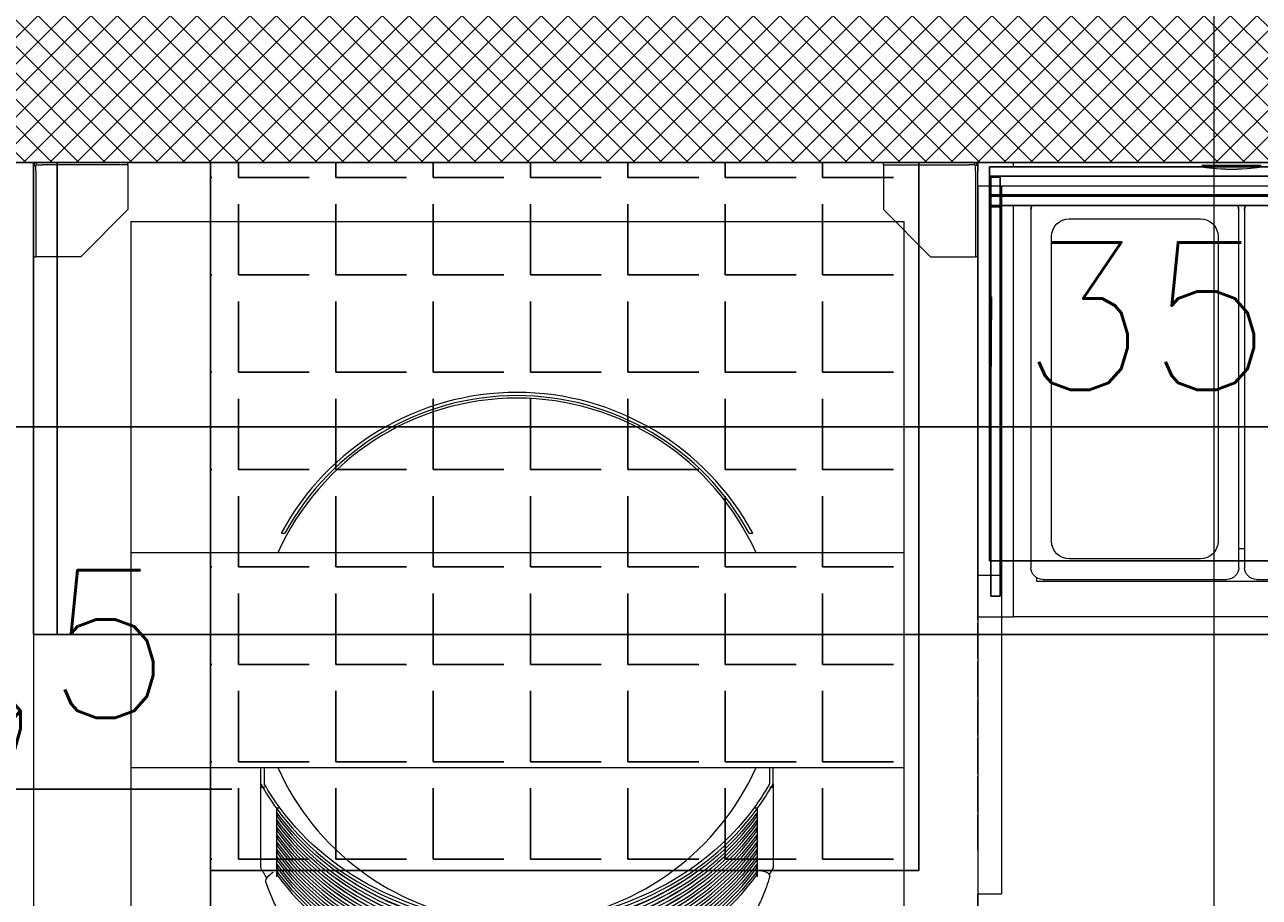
# Model space of a CAD drawing. Header units: millimetres. Extents: x -380244 to 257841, y -4400 to 11650.
# Tile 104 of 140: x 7992 to 9038, y 4607 to 5347. Entities that reach past the tile are written whole.
import ezdxf

# ---------------------------------------------------------------- set-up
doc = ezdxf.new("R2010")
doc.units = ezdxf.units.MM
for name, color, linetype in [('Equip2D', 250, 'Continuous'), ('Equip3D', 7, 'Continuous'), ('EquipAnnot', 5, 'Continuous'), ('Обмер', 6, 'Continuous'), ('Привязки Вент', 102, 'Continuous'), ('Привязки Электр2', 1, 'Continuous'), ('Элемент Модели - Оси', 2, 'Continuous')]:
    doc.layers.add(name, color=color, linetype=linetype)
doc.styles.add('GOST прямой', font='isocpeur.ttf', dxfattribs={"height": 2.5})
doc.styles.add('Размеры', font='txt.shx', dxfattribs={"height": 2.5})
doc.dimstyles.new('Main', dxfattribs={"dimscale": 0, "dimtxt": 2.5, "dimasz": 1, "dimexe": 1.25, "dimexo": 0.625, "dimtad": 1, "dimdec": 1, "dimrnd": 0.5, "dimtxsty": 'Размеры', "dimblk": 'OBLIQUE', "dimcen": 2.5, "dimadec": 0, "dimazin": 0, "dimtfac": 1, "dimtdec": 1, "dimtmove": 1, "dimatfit": 2, "dimfxl": 1, "dimarcsym": 0})

# ---------------------------------------------------------------- blocks, each defined once
blk = doc.blocks.new('НСО-15_7П')
at = {"layer": 'Equip2D', "linetype": 'Continuous', "lineweight": 0}
for p, q in [((0, -700), (0, 0)), ((0, 0), (1500, 0))]:
    blk.add_line(p, q, dxfattribs=at)
at = {"layer": 'EquipAnnot', "style": 'GOST прямой', "flags": 1}
for tag, p in [('НАИМЕНОВАНИЕ', (0, 0)), ('ОПИСАНИЕ', (0, -4.8)), ('РАЗМЕРЫ', (0, -9.5))]:
    blk.add_attdef(tag, p, '', height=2.5, dxfattribs=at)
at = {"layer": 'EquipAnnot', "style": 'GOST прямой'}
blk.add_attdef('НОМЕР', (686.5, -778.6), '', height=2.5, dxfattribs=at)
blk = doc.blocks.new('A$Cccd9d43c')
at = {"color": 0, "linetype": 'Continuous', "lineweight": 0}
for p, q in [((0, 0), (655.1, 0)), ((0, 0), (0, -280.9)), ((655.1, -280.9), (655.1, 0)), ((127.4, -264.1), (130.4, -264.1)), ((523.6, -264.1), (526.7, -264.1)), ((655.1, -280.9), (0, -280.9)), ((0, -280.9), (0, -462.7)), ((655.1, -462.7), (655.1, -280.9)), ((0, -462.7), (0, -659.1)), ((0, -462.7), (655.1, -462.7)), ((110, -476.5), (110, -462.7)), ((113, -476.5), (113, -462.7)), ((541.1, -476.5), (541.1, -462.7)), ((544.1, -476.5), (544.1, -462.7)), ((655.1, -659.1), (655.1, -462.7)), ((110, -495.1), (110, -476.5)), ((544.1, -476.5), (544.1, -495.1)), ((110, -547.7), (110, -495.1)), ((126.5, -497.3), (123.2, -497.3)), ((123.2, -497.3), (123.2, -555.3)), ((123.2, -497.3), (123.2, -500.4)), ((126.5, -497.3), (123.2, -497.3)), ((530.8, -497.3), (527.6, -497.3)), ((530.8, -497.3), (527.6, -497.3)), ((530.8, -555.3), (530.8, -497.3)), ((530.8, -500.4), (530.8, -497.3)), ((544.1, -495.1), (544.1, -547.7)), ((123.2, -503.5), (123.2, -506.6)), ((125.5, -503.5), (123.2, -503.5)), ((123.2, -509.7), (123.2, -512.8)), ((125.5, -509.7), (123.2, -509.7)), ((530.8, -503.5), (528.6, -503.5)), ((530.8, -509.7), (528.6, -509.7)), ((530.8, -506.6), (530.8, -503.5)), ((530.8, -512.8), (530.8, -509.7)), ((123.2, -515.9), (123.2, -519)), ((125.5, -515.9), (123.2, -515.9)), ((123.2, -522.1), (123.2, -525.2)), ((125.5, -522.1), (123.2, -522.1)), ((530.8, -515.9), (528.6, -515.9)), ((530.8, -522.1), (528.6, -522.1)), ((530.8, -519), (530.8, -515.9)), ((530.8, -525.2), (530.8, -522.1)), ((123.2, -528.3), (123.2, -531.4)), ((125.5, -528.3), (123.2, -528.3)), ((530.8, -528.3), (528.6, -528.3)), ((530.8, -531.4), (530.8, -528.3)), ((123.2, -534.5), (123.2, -537.6)), ((125.5, -534.5), (123.2, -534.5)), ((123.2, -540.6), (123.2, -543.7)), ((125.5, -540.6), (123.2, -540.6)), ((530.8, -534.5), (528.6, -534.5)), ((530.8, -540.6), (528.6, -540.6)), ((530.8, -537.6), (530.8, -534.5)), ((530.8, -543.7), (530.8, -540.6)), ((123.2, -546.8), (123.2, -549.9)), ((125.5, -546.8), (123.2, -546.8)), ((123.2, -553), (123.2, -555.3)), ((125.5, -553), (123.2, -553)), ((530.8, -546.8), (528.6, -546.8)), ((530.8, -553), (528.6, -553)), ((530.8, -549.9), (530.8, -546.8)), ((530.8, -555.3), (530.8, -553))]:
    blk.add_line(p, q, dxfattribs=at)
for radius, start, end in [(226.9, 28.3432, 151.6568), (222.1, 24.1575, 155.8425), (224.2, 28.7151, 151.2849), (222.1, 204.1575, 262.6551), (222.1, 277.3449, 335.8425)]:
    blk.add_arc((327, -371.8), radius, start, end, dxfattribs=at)
for centre, major_axis, ratio, start_param, end_param in [((327, -380.9), (242.3, 0), 0.887794, -2.681039, -2.569893), ((327, -380.9), (242.3, 0), 0.887794, -0.5717, -0.460554), ((327, -380.9), (242.3, 0), 0.887794, -2.569893, -0.5717), ((327, -387.1), (242.3, 0), 0.887794, -2.569893, -0.5717), ((327, -393.3), (242.3, 0), 0.887794, -2.569893, -0.5717), ((327, -399.5), (242.3, 0), 0.887794, -2.569893, -0.5717), ((327, -405.7), (242.3, 0), 0.887794, -2.569893, -0.5717), ((327, -411.9), (242.3, 0), 0.887794, -2.569893, -0.5717), ((327, -418.1), (242.3, 0), 0.887794, -2.569893, -0.5717), ((327, -424.2), (242.3, 0), 0.887794, -2.569893, -0.5717), ((327, -430.4), (242.3, 0), 0.887794, -2.569893, -0.5717), ((327, -436.6), (242.3, 0), 0.887794, -2.569893, -0.5717), ((531.9, -554.6), (9.42, 0), 0.460242, 0, 1.303639), ((531.9, -554.6), (9.42, 0), 0.460242, -0.141417, 0)]:
    blk.add_ellipse(centre, major_axis=major_axis, ratio=ratio, start_param=start_param, end_param=end_param, dxfattribs=at)
at = {"color": 0, "linetype": 'Continuous', "lineweight": 0, "extrusion": (2.13804e-16, -2.18122e-18, -1)}
blk.add_ellipse((327, -380.9), major_axis=(-239.6, 0), ratio=0.887794, start_param=-0.578946, end_param=-0.466136, dxfattribs=at)
at = {"color": 0, "linetype": 'Continuous', "lineweight": 0, "extrusion": (2.38714e-16, 1.42669e-17, -1)}
blk.add_ellipse((327, -380.9), major_axis=(-239.6, 0), ratio=0.887794, start_param=-2.675456, end_param=-2.562647, dxfattribs=at)
at = {"color": 0, "linetype": 'Continuous', "lineweight": 0, "extrusion": (2.11409e-16, 3.88251e-18, -1)}
for centre in [(327, -384), (327, -390.2), (327, -396.4), (327, -402.6), (327, -408.8), (327, -415), (327, -421.2), (327, -427.3), (327, -433.5)]:
    blk.add_ellipse(centre, major_axis=(-242.3, 0), ratio=0.887794, start_param=-2.569893, end_param=-0.5717, dxfattribs=at)
at = {"color": 0, "linetype": 'Continuous', "lineweight": 0, "extrusion": (2.13804e-16, 2.18122e-18, -1)}
blk.add_ellipse((327, -380.9), major_axis=(-239.6, 0), ratio=0.887794, start_param=-2.562647, end_param=-0.578946, dxfattribs=at)
at = {"color": 0, "linetype": 'Continuous', "lineweight": 0, "extrusion": (2.36375e-16, -3.39187e-18, -1)}
blk.add_ellipse((327, -452.1), major_axis=(-242.3, 0), ratio=0.887794, start_param=-0.506407, end_param=-0.460554, dxfattribs=at)
at = {"color": 0, "linetype": 'Continuous', "lineweight": 0, "extrusion": (2.22365e-16, -3.88267e-30, -1)}
blk.add_ellipse((122.2, -554.6), major_axis=(-7.7, -5.43), ratio=0.390134, start_param=0.268392, end_param=1.61172, dxfattribs=at)
at = {"color": 0, "linetype": 'Continuous', "lineweight": 0, "extrusion": (2.12611e-16, 2.54993e-17, -1)}
for centre in [(327, -387.1), (327, -393.3), (327, -399.5), (327, -405.7)]:
    blk.add_ellipse(centre, major_axis=(-239.6, 0), ratio=0.887794, start_param=-2.264876, end_param=-0.876717, dxfattribs=at)
at = {"color": 0, "linetype": 'Continuous', "lineweight": 0, "extrusion": (2.35988e-16, 1.55925e-17, -1)}
blk.add_ellipse((327, -452.1), major_axis=(-242.3, 0), ratio=0.887794, start_param=-2.681039, end_param=-2.65198, dxfattribs=at)
at = {"color": 0, "linetype": 'Continuous', "lineweight": 0, "extrusion": (1.85053e-16, 6.24699e-17, -1)}
blk.add_ellipse((122.2, -554.6), major_axis=(-7.7, -5.43), ratio=0.390134, start_param=0.115262, end_param=0.268392, dxfattribs=at)
at = {"color": 0, "linetype": 'Continuous', "lineweight": 0}
blk.add_open_spline([(541.2, -555.2), (540.3, -558.1), (539.4, -560.9), (537, -567.5), (535.4, -571.3), (532.2, -578.7), (530.4, -582.3), (526.7, -589.5), (524.7, -593.1), (520.5, -600.1), (518.2, -603.5), (513.6, -610.2), (511.1, -613.6), (506, -620), (503.3, -623.2), (497.7, -629.4), (494.8, -632.4), (488.9, -638.3), (485.8, -641.2), (479.4, -646.8), (476.2, -649.5), (469.4, -654.7), (466, -657.2), (458.9, -662), (455.3, -664.4), (448, -668.8), (444.2, -670.9), (436.5, -675), (432.6, -676.9), (424.7, -680.6), (420.7, -682.3), (412.6, -685.5), (408.4, -687), (400.1, -689.7), (395.9, -691), (387.3, -693.3), (383, -694.3), (374.4, -696.2), (370, -697), (361.3, -698.4), (356.8, -698.9), (348, -699.9), (343.6, -700.2), (334.7, -700.6), (330.2, -700.7), (321.3, -700.7), (316.9, -700.5), (308, -700), (303.5, -699.6), (294.7, -698.6), (290.3, -698), (281.6, -696.5), (277.2, -695.7), (268.6, -693.7), (264.3, -692.7), (255.8, -690.3), (251.6, -689), (243.3, -686.1), (239.2, -684.6), (231.1, -681.3), (227.1, -679.5), (219.2, -675.8), (215.3, -673.9), (207.7, -669.7), (204, -667.6), (196.7, -663), (193.1, -660.7), (186.1, -655.7), (182.7, -653.2), (176, -647.9), (172.8, -645.2), (166.5, -639.5), (163.4, -636.6), (157.5, -630.7), (154.7, -627.6), (149.2, -621.3), (146.6, -618.1), (141.5, -611.6), (139.1, -608.2), (134.5, -601.4), (132.3, -598), (128.2, -590.9), (126.2, -587.4), (122.6, -580.1), (120.9, -576.4), (117.7, -569), (116.3, -565.2), (114.7, -560.8), (114.5, -560.2), (114.3, -559.6)], degree=3, knots=[0, 0, 0, 0, 10.00258, 10.00258, 23.278441, 23.278441, 36.557951, 36.557951, 49.844094, 49.844094, 63.137174, 63.137174, 76.437274, 76.437274, 89.744272, 89.744272, 103.057882, 103.057882, 116.377684, 116.377684, 129.703167, 129.703167, 143.03376, 143.03376, 156.368868, 156.368868, 169.707896, 169.707896, 183.050271, 183.050271, 196.395455, 196.395455, 209.742961, 209.742961, 223.092347, 223.092347, 236.44323, 236.44323, 249.795271, 249.795271, 263.148178, 263.148178, 276.501697, 276.501697, 289.855602, 289.855602, 303.209685, 303.209685, 316.563749, 316.563749, 329.917597, 329.917597, 343.271018, 343.271018, 356.623782, 356.623782, 369.975627, 369.975627, 383.326252, 383.326252, 396.675312, 396.675312, 410.022411, 410.022411, 423.367098, 423.367098, 436.708875, 436.708875, 450.047196, 450.047196, 463.381482, 463.381482, 476.711134, 476.711134, 490.035558, 490.035558, 503.354191, 503.354191, 516.666536, 516.666536, 529.972195, 529.972195, 543.270909, 543.270909, 556.562597, 556.562597, 569.847382, 569.847382, 572.006327, 572.006327, 572.006327, 572.006327], dxfattribs=at)
blk = doc.blocks.new('APRESS45')
at = {"layer": 'Equip3D', "extrusion": (0, 1, 0)}
for p, q in [((110, -479.5, 1594.4), (113, -479.5, 1594.4)), ((544.1, -479.5, 1594.4), (541.1, -479.5, 1594.4))]:
    blk.add_line(p, q, dxfattribs=at)
at = {"layer": 'Equip2D'}
blk.add_blockref('A$Cccd9d43c', (0, 0), dxfattribs=at)
at = {"layer": 'EquipAnnot', "style": 'GOST прямой', "flags": 1}
for tag, p in [('НАИМЕНОВАНИЕ', (0, 0)), ('ОПИСАНИЕ', (0, -4.8)), ('РАЗМЕРЫ', (0, -9.5)), ('МОЩНОСТЬ', (0, -14.2)), ('НАПРЯЖЕНИЕ', (0, -19)), ('ВЕС', (0, -23.8))]:
    blk.add_attdef(tag, p, '', height=2.5, dxfattribs=at)
at = {"layer": 'EquipAnnot', "style": 'GOST прямой'}
blk.add_attdef('НОМЕР', (344.5, -883.1), '', height=2.5, dxfattribs=at)
blk = doc.blocks.new('A$C437f1ad6')
at = {"color": 0, "linetype": 'Continuous', "lineweight": 0}
for p, q in [((1970, 0), (0, 0)), ((0, -20), (0, 0)), ((0, -20), (0, -350)), ((20, -20), (0, -20)), ((1970, -20), (0, -20)), ((20, -20), (20, -350)), ((20, -350), (0, -350)), ((0, -350), (0, -620)), ((20, -350), (20, -620)), ((20, -620), (0, -620)), ((0, -700), (0, -620))]:
    blk.add_line(p, q, dxfattribs=at)
blk = doc.blocks.new('ec_145597')
at = {"layer": 'Equip3D'}
for p, q in [((0, -32.9, 139.4), (0, -62.9, 139.4)), ((0, -32.9, 132.9), (0, -62.9, 132.9)), ((0, -32.9, 126.4), (0, -62.9, 126.4)), ((0, -32.9, 119.9), (0, -62.9, 119.9)), ((0, -32.9, 113.4), (0, -62.9, 113.4)), ((0, -34.9, 173.9), (0, -34.9, 143.9)), ((0, -34.9, 108.9), (0, -34.9, 78.9)), ((0, -41.4, 173.9), (0, -41.4, 143.9)), ((0, -41.4, 108.9), (0, -41.4, 78.9)), ((0, -48, 173.9), (0, -48, 143.9)), ((0, -48, 108.9), (0, -48, 78.9)), ((0, -54.4, 173.9), (0, -54.4, 143.9)), ((0, -54.4, 108.9), (0, -54.4, 78.9)), ((0, -60.9, 173.9), (0, -60.9, 143.9)), ((0, -60.9, 108.9), (0, -60.9, 78.9)), ((0, -65.4, 171.9), (0, -95.4, 171.9)), ((0, -65.4, 165.4), (0, -95.4, 165.4)), ((0, -65.4, 158.9), (0, -95.4, 158.9)), ((0, -65.4, 152.4), (0, -95.4, 152.4)), ((0, -65.4, 145.9), (0, -95.4, 145.9)), ((0, -65.4, 106.9), (0, -95.4, 106.9)), ((0, -65.4, 100.4), (0, -95.4, 100.4)), ((0, -65.4, 93.9), (0, -95.4, 93.9)), ((0, -65.4, 87.4), (0, -95.4, 87.4)), ((0, -65.4, 80.9), (0, -95.4, 80.9)), ((0, -67.4, 141.4), (0, -67.4, 111.4)), ((0, -73.9, 141.4), (0, -73.9, 111.4)), ((0, -80.5, 141.4), (0, -80.5, 111.4)), ((0, -86.9, 141.4), (0, -86.9, 111.4)), ((0, -93.4, 141.4), (0, -93.4, 111.4)), ((0, -97.9, 139.4), (0, -127.9, 139.4)), ((0, -97.9, 132.9), (0, -127.9, 132.9)), ((0, -97.9, 126.4), (0, -127.9, 126.4)), ((0, -97.9, 119.9), (0, -127.9, 119.9)), ((0, -97.9, 113.4), (0, -127.9, 113.4)), ((0, -99.9, 173.9), (0, -99.9, 143.9)), ((0, -99.9, 108.9), (0, -99.9, 78.9)), ((0, -106.4, 173.9), (0, -106.4, 143.9)), ((0, -106.4, 108.9), (0, -106.4, 78.9)), ((0, -113, 173.9), (0, -113, 143.9)), ((0, -113, 108.9), (0, -113, 78.9)), ((0, -119.4, 173.9), (0, -119.4, 143.9)), ((0, -119.4, 108.9), (0, -119.4, 78.9)), ((0, -125.9, 173.9), (0, -125.9, 143.9)), ((0, -125.9, 108.9), (0, -125.9, 78.9)), ((0, -130.4, 171.9), (0, -160.4, 171.9)), ((0, -130.4, 165.4), (0, -160.4, 165.4)), ((0, -130.4, 158.9), (0, -160.4, 158.9)), ((0, -130.4, 152.4), (0, -160.4, 152.4)), ((0, -130.4, 145.9), (0, -160.4, 145.9)), ((0, -130.4, 106.9), (0, -160.4, 106.9)), ((0, -130.4, 100.4), (0, -160.4, 100.4)), ((0, -130.4, 93.9), (0, -160.4, 93.9)), ((0, -130.4, 87.4), (0, -160.4, 87.4)), ((0, -130.4, 80.9), (0, -160.4, 80.9)), ((0, -132.4, 141.4), (0, -132.4, 111.4)), ((0, -138.9, 141.4), (0, -138.9, 111.4)), ((0, -145.5, 141.4), (0, -145.5, 111.4)), ((0, -151.9, 141.4), (0, -151.9, 111.4)), ((0, -158.4, 141.4), (0, -158.4, 111.4)), ((0, -162.9, 139.4), (0, -192.9, 139.4)), ((0, -162.9, 132.9), (0, -192.9, 132.9)), ((0, -162.9, 126.4), (0, -192.9, 126.4)), ((0, -162.9, 119.9), (0, -192.9, 119.9)), ((0, -162.9, 113.4), (0, -192.9, 113.4)), ((0, -164.9, 173.9), (0, -164.9, 143.9)), ((0, -164.9, 108.9), (0, -164.9, 78.9)), ((0, -171.4, 173.9), (0, -171.4, 143.9)), ((0, -171.4, 108.9), (0, -171.4, 78.9)), ((0, -178, 173.9), (0, -178, 143.9)), ((0, -178, 108.9), (0, -178, 78.9)), ((0, -184.4, 173.9), (0, -184.4, 143.9)), ((0, -184.4, 108.9), (0, -184.4, 78.9)), ((0, -190.9, 173.9), (0, -190.9, 143.9)), ((0, -190.9, 108.9), (0, -190.9, 78.9)), ((0, -195.4, 171.9), (0, -225.4, 171.9)), ((0, -195.4, 165.4), (0, -225.4, 165.4)), ((0, -195.4, 158.9), (0, -225.4, 158.9)), ((0, -195.4, 152.4), (0, -225.4, 152.4)), ((0, -195.4, 145.9), (0, -225.4, 145.9)), ((0, -195.4, 106.9), (0, -225.4, 106.9)), ((0, -195.4, 100.4), (0, -225.4, 100.4)), ((0, -195.4, 93.9), (0, -225.4, 93.9)), ((0, -195.4, 87.4), (0, -225.4, 87.4)), ((0, -195.4, 80.9), (0, -225.4, 80.9)), ((0, -197.4, 141.4), (0, -197.4, 111.4)), ((0, -203.9, 141.4), (0, -203.9, 111.4)), ((0, -210.5, 141.4), (0, -210.5, 111.4)), ((0, -216.9, 141.4), (0, -216.9, 111.4)), ((0, -223.4, 141.4), (0, -223.4, 111.4)), ((0, -227.9, 139.4), (0, -257.9, 139.4)), ((0, -227.9, 132.9), (0, -257.9, 132.9)), ((0, -227.9, 126.4), (0, -257.9, 126.4)), ((0, -227.9, 119.9), (0, -257.9, 119.9)), ((0, -227.9, 113.4), (0, -257.9, 113.4)), ((0, -229.9, 173.9), (0, -229.9, 143.9)), ((0, -229.9, 108.9), (0, -229.9, 78.9)), ((0, -236.4, 173.9), (0, -236.4, 143.9)), ((0, -236.4, 108.9), (0, -236.4, 78.9)), ((0, -243, 173.9), (0, -243, 143.9)), ((0, -243, 108.9), (0, -243, 78.9)), ((0, -249.4, 173.9), (0, -249.4, 143.9)), ((0, -249.4, 108.9), (0, -249.4, 78.9)), ((0, -255.9, 173.9), (0, -255.9, 143.9)), ((0, -255.9, 108.9), (0, -255.9, 78.9)), ((0, -260.4, 171.9), (0, -290.4, 171.9)), ((0, -260.4, 165.4), (0, -290.4, 165.4)), ((0, -260.4, 158.9), (0, -290.4, 158.9)), ((0, -260.4, 152.4), (0, -290.4, 152.4)), ((0, -260.4, 145.9), (0, -290.4, 145.9)), ((0, -260.4, 106.9), (0, -290.4, 106.9)), ((0, -260.4, 100.4), (0, -290.4, 100.4)), ((0, -260.4, 93.9), (0, -290.4, 93.9)), ((0, -260.4, 87.4), (0, -290.4, 87.4)), ((0, -260.4, 80.9), (0, -290.4, 80.9)), ((0, -262.4, 141.4), (0, -262.4, 111.4)), ((0, -268.9, 141.4), (0, -268.9, 111.4)), ((0, -275.5, 141.4), (0, -275.5, 111.4)), ((0, -281.9, 141.4), (0, -281.9, 111.4)), ((0, -288.4, 141.4), (0, -288.4, 111.4)), ((0, -292.9, 139.4), (0, -322.9, 139.4)), ((0, -292.9, 132.9), (0, -322.9, 132.9)), ((0, -292.9, 126.4), (0, -322.9, 126.4)), ((0, -292.9, 119.9), (0, -322.9, 119.9)), ((0, -292.9, 113.4), (0, -322.9, 113.4)), ((0, -294.9, 173.9), (0, -294.9, 143.9)), ((0, -294.9, 108.9), (0, -294.9, 78.9)), ((0, -301.4, 173.9), (0, -301.4, 143.9)), ((0, -301.4, 108.9), (0, -301.4, 78.9)), ((0, -308, 173.9), (0, -308, 143.9)), ((0, -308, 108.9), (0, -308, 78.9)), ((0, -314.4, 173.9), (0, -314.4, 143.9)), ((0, -314.4, 108.9), (0, -314.4, 78.9)), ((0, -320.9, 173.9), (0, -320.9, 143.9)), ((0, -320.9, 108.9), (0, -320.9, 78.9)), ((0, -325.4, 171.9), (0, -355.4, 171.9)), ((0, -325.4, 165.4), (0, -355.4, 165.4)), ((0, -325.4, 158.9), (0, -355.4, 158.9)), ((0, -325.4, 152.4), (0, -355.4, 152.4)), ((0, -325.4, 145.9), (0, -355.4, 145.9)), ((0, -325.4, 106.9), (0, -355.4, 106.9)), ((0, -325.4, 100.4), (0, -355.4, 100.4)), ((0, -325.4, 93.9), (0, -355.4, 93.9)), ((0, -325.4, 87.4), (0, -355.4, 87.4)), ((0, -325.4, 80.9), (0, -355.4, 80.9)), ((0, -327.4, 141.4), (0, -327.4, 111.4)), ((0, -333.9, 141.4), (0, -333.9, 111.4)), ((0, -340.5, 141.4), (0, -340.5, 111.4)), ((0, -346.9, 141.4), (0, -346.9, 111.4)), ((0, -353.4, 141.4), (0, -353.4, 111.4)), ((0, -357.9, 139.4), (0, -387.9, 139.4)), ((0, -357.9, 132.9), (0, -387.9, 132.9)), ((0, -357.9, 126.4), (0, -387.9, 126.4)), ((0, -357.9, 119.9), (0, -387.9, 119.9)), ((0, -357.9, 113.4), (0, -387.9, 113.4)), ((0, -359.9, 173.9), (0, -359.9, 143.9)), ((0, -359.9, 108.9), (0, -359.9, 78.9)), ((0, -366.4, 173.9), (0, -366.4, 143.9)), ((0, -366.4, 108.9), (0, -366.4, 78.9)), ((0, -373, 173.9), (0, -373, 143.9)), ((0, -373, 108.9), (0, -373, 78.9)), ((0, -379.4, 173.9), (0, -379.4, 143.9)), ((0, -379.4, 108.9), (0, -379.4, 78.9)), ((0, -385.9, 173.9), (0, -385.9, 143.9)), ((0, -385.9, 108.9), (0, -385.9, 78.9)), ((0, -390.4, 171.9), (0, -420.4, 171.9)), ((0, -390.4, 165.4), (0, -420.4, 165.4)), ((0, -390.4, 158.9), (0, -420.4, 158.9)), ((0, -390.4, 152.4), (0, -420.4, 152.4)), ((0, -390.4, 145.9), (0, -420.4, 145.9)), ((0, -390.4, 106.9), (0, -420.4, 106.9)), ((0, -390.4, 100.4), (0, -420.4, 100.4)), ((0, -390.4, 93.9), (0, -420.4, 93.9)), ((0, -390.4, 87.4), (0, -420.4, 87.4)), ((0, -390.4, 80.9), (0, -420.4, 80.9)), ((0, -392.4, 141.4), (0, -392.4, 111.4)), ((0, -398.9, 141.4), (0, -398.9, 111.4)), ((0, -405.5, 141.4), (0, -405.5, 111.4)), ((0, -411.9, 141.4), (0, -411.9, 111.4)), ((0, -418.4, 141.4), (0, -418.4, 111.4)), ((0, -422.9, 139.4), (0, -452.9, 139.4)), ((0, -422.9, 132.9), (0, -452.9, 132.9)), ((0, -422.9, 126.4), (0, -452.9, 126.4)), ((0, -422.9, 119.9), (0, -452.9, 119.9)), ((0, -422.9, 113.4), (0, -452.9, 113.4)), ((0, -424.9, 173.9), (0, -424.9, 143.9)), ((0, -424.9, 108.9), (0, -424.9, 78.9)), ((0, -431.4, 173.9), (0, -431.4, 143.9)), ((0, -431.4, 108.9), (0, -431.4, 78.9)), ((0, -438, 173.9), (0, -438, 143.9)), ((0, -438, 108.9), (0, -438, 78.9)), ((0, -444.4, 173.9), (0, -444.4, 143.9)), ((0, -444.4, 108.9), (0, -444.4, 78.9)), ((0, -450.9, 173.9), (0, -450.9, 143.9)), ((0, -450.9, 108.9), (0, -450.9, 78.9)), ((0, -455.4, 171.9), (0, -485.4, 171.9)), ((0, -455.4, 165.4), (0, -485.4, 165.4)), ((0, -455.4, 158.9), (0, -485.4, 158.9)), ((0, -455.4, 152.4), (0, -485.4, 152.4)), ((0, -455.4, 145.9), (0, -485.4, 145.9)), ((0, -455.4, 106.9), (0, -485.4, 106.9)), ((0, -455.4, 100.4), (0, -485.4, 100.4)), ((0, -455.4, 93.9), (0, -485.4, 93.9)), ((0, -455.4, 87.4), (0, -485.4, 87.4)), ((0, -455.4, 80.9), (0, -485.4, 80.9)), ((0, -457.4, 141.4), (0, -457.4, 111.4)), ((0, -463.9, 141.4), (0, -463.9, 111.4)), ((0, -470.5, 141.4), (0, -470.5, 111.4)), ((0, -476.9, 141.4), (0, -476.9, 111.4)), ((0, -483.4, 141.4), (0, -483.4, 111.4)), ((0, -487.9, 139.4), (0, -517.9, 139.4)), ((0, -487.9, 132.9), (0, -517.9, 132.9)), ((0, -487.9, 126.4), (0, -517.9, 126.4)), ((0, -487.9, 119.9), (0, -517.9, 119.9)), ((0, -487.9, 113.4), (0, -517.9, 113.4)), ((0, -489.9, 173.9), (0, -489.9, 143.9)), ((0, -489.9, 108.9), (0, -489.9, 78.9)), ((0, -496.4, 173.9), (0, -496.4, 143.9)), ((0, -496.4, 108.9), (0, -496.4, 78.9)), ((0, -503, 173.9), (0, -503, 143.9)), ((0, -503, 108.9), (0, -503, 78.9)), ((0, -509.4, 173.9), (0, -509.4, 143.9)), ((0, -509.4, 108.9), (0, -509.4, 78.9)), ((0, -515.9, 173.9), (0, -515.9, 143.9)), ((0, -515.9, 108.9), (0, -515.9, 78.9)), ((0, -520.4, 171.9), (0, -550.4, 171.9)), ((0, -520.4, 165.4), (0, -550.4, 165.4)), ((0, -520.4, 158.9), (0, -550.4, 158.9)), ((0, -520.4, 152.4), (0, -550.4, 152.4)), ((0, -520.4, 145.9), (0, -550.4, 145.9)), ((0, -520.4, 106.9), (0, -550.4, 106.9)), ((0, -520.4, 100.4), (0, -550.4, 100.4)), ((0, -520.4, 93.9), (0, -550.4, 93.9)), ((0, -520.4, 87.4), (0, -550.4, 87.4)), ((0, -520.4, 80.9), (0, -550.4, 80.9)), ((0, -522.4, 141.4), (0, -522.4, 111.4)), ((0, -528.9, 141.4), (0, -528.9, 111.4)), ((0, -535.5, 141.4), (0, -535.5, 111.4)), ((0, -541.9, 141.4), (0, -541.9, 111.4)), ((0, -548.4, 141.4), (0, -548.4, 111.4)), ((0, -552.9, 139.4), (0, -582.9, 139.4)), ((0, -552.9, 132.9), (0, -582.9, 132.9)), ((0, -552.9, 126.4), (0, -582.9, 126.4)), ((0, -552.9, 119.9), (0, -582.9, 119.9)), ((0, -552.9, 113.4), (0, -582.9, 113.4)), ((0, -554.9, 173.9), (0, -554.9, 143.9)), ((0, -554.9, 108.9), (0, -554.9, 78.9)), ((0, -561.4, 173.9), (0, -561.4, 143.9)), ((0, -561.4, 108.9), (0, -561.4, 78.9)), ((0, -568, 173.9), (0, -568, 143.9)), ((0, -568, 108.9), (0, -568, 78.9)), ((0, -574.4, 173.9), (0, -574.4, 143.9)), ((0, -574.4, 108.9), (0, -574.4, 78.9)), ((0, -580.9, 173.9), (0, -580.9, 143.9)), ((0, -580.9, 108.9), (0, -580.9, 78.9))]:
    blk.add_line(p, q, dxfattribs=at)
at = {"layer": 'Equip2D'}
blk.add_blockref('A$C437f1ad6', (0, 0), dxfattribs=at)
at = {"layer": 'EquipAnnot', "style": 'GOST прямой', "flags": 1}
for tag, p in [('НАИМЕНОВАНИЕ', (0, 0)), ('ОПИСАНИЕ', (0, -4.8)), ('РАЗМЕРЫ', (0, -9.5)), ('МОЩНОСТЬ', (0, -14.2)), ('НАПРЯЖЕНИЕ', (0, -19))]:
    blk.add_attdef(tag, p, '', height=2.5, dxfattribs=at)
at = {"layer": 'EquipAnnot', "style": 'GOST прямой'}
blk.add_attdef('НОМЕР', (845.9, -820.3), '', height=2.5, dxfattribs=at)
blk = doc.blocks.new('A$C18249e94')
at = {"color": 0, "linetype": 'Continuous', "lineweight": 0}
for p, q in [((-993.7, -324.6), (-993.7, 60.4)), ((-993.7, 60.4), (-963.7, 60.4)), ((-803.7, 56.8), (-983.7, 56.8)), ((-983.7, 56.8), (-983.7, 31.9)), ((946.3, 60.4), (-963.7, 60.4)), ((-963.7, 60.4), (-963.7, 56.8)), ((-803.7, 57.2), (-803.7, 57.9)), ((-753.7, 57.9), (-803.7, 57.9)), ((-803.7, 57.2), (-803.7, 56.3)), ((-783.7, 54.7), (-773.7, 54.7)), ((-983.7, 31.9), (966.3, 31.9)), ((-983.7, 31.9), (-983.7, 23.9)), ((966.3, 23.9), (-983.7, 23.9)), ((-982.7, 23.9), (-982.7, 22.9)), ((-982.7, 22.9), (-982.7, -277.1)), ((-982.7, 22.9), (-974.7, 22.9)), ((-974.7, 22.9), (-974.7, 23.9)), ((-974.7, -277.1), (-974.7, 22.9)), ((-963.7, 23.9), (-963.7, -129.4)), ((-948.7, 20.5), (-948.7, 20.2)), ((-948.7, 20.2), (-948.7, -283)), ((-916.2, 12.7), (-805.2, 12.7)), ((-772.7, 20.2), (-772.7, 20.5)), ((-772.7, -283), (-772.7, 20.2)), ((-767.7, 20.5), (-767.7, 20.2)), ((-767.7, 20.2), (-767.7, -283)), ((-931.2, -260.6), (-931.2, -2.2)), ((-790.2, -2.2), (-790.2, -260.6)), ((-983.7, -122.1), (-982.7, -122.1)), ((-983.7, -122.6), (-983.7, -122.1)), ((-983.7, -144.6), (-983.7, -122.6)), ((-974.7, -122.1), (-973.7, -122.1)), ((-973.7, -122.6), (-973.7, -122.1)), ((-973.7, -122.6), (-973.7, -144.6)), ((-963.7, -129.4), (-963.7, -324.6)), ((-983.7, -144.6), (-983.7, -154.5)), ((-973.7, -154.5), (-973.7, -144.6)), ((-983.7, -172.5), (-983.7, -154.5)), ((-973.7, -154.5), (-973.7, -172.5)), ((-983.7, -172.5), (-982.7, -172.5)), ((-974.7, -172.5), (-973.7, -172.5)), ((-767.7, -267.1), (-772.7, -267.1)), ((-982.7, -277.1), (-982.7, -307.1)), ((-982.7, -277.1), (-974.7, -277.1)), ((-974.7, -307.1), (-974.7, -277.1)), ((-805.2, -275.6), (-916.2, -275.6)), ((-943.7, -294.6), (-943.7, -291.6)), ((696.3, -294.6), (-943.7, -294.6)), ((-938.7, -292.9), (-782.7, -292.9)), ((-757.7, -292.9), (-601.7, -292.9)), ((-982.7, -307.1), (-974.7, -307.1)), ((-993.7, -324.6), (-963.7, -324.6)), ((946.3, -324.6), (-963.7, -324.6))]:
    blk.add_line(p, q, dxfattribs=at)
at = {"color": 0, "linetype": 'Continuous', "lineweight": 0, "extrusion": (4.44183e-16, 4.72317e-30, -1)}
blk.add_ellipse((-783.7, 57.2), major_axis=(-20, 0), ratio=0.124648, start_param=-1.570796, end_param=0, dxfattribs=at)
at = {"color": 0, "linetype": 'Continuous', "lineweight": 0, "extrusion": (4.44183e-16, 2.50766e-30, -1)}
blk.add_ellipse((-773.7, 57.2), major_axis=(20, 0), ratio=0.124648, start_param=0, end_param=1.570796, dxfattribs=at)
at = {"color": 0, "linetype": 'Continuous', "lineweight": 0, "extrusion": (4.44183e-16, -1.31277e-30, -1)}
for centre in [(-938.7, 20.2), (-757.7, 20.2)]:
    blk.add_ellipse(centre, major_axis=(-10, 0), ratio=0.994031, start_param=0, end_param=0.387051, dxfattribs=at)
at = {"color": 0, "linetype": 'Continuous', "lineweight": 0}
for centre, major_axis, start_param, end_param in [((-938.7, 20.5), (-10, 0), -0.351742, 0), ((-782.7, 20.5), (10, 0), 0, 0.351742), ((-757.7, 20.5), (-10, 0), -0.351742, 0)]:
    blk.add_ellipse(centre, major_axis=major_axis, ratio=0.994031, start_param=start_param, end_param=end_param, dxfattribs=at)
at = {"color": 0, "linetype": 'Continuous', "lineweight": 0, "extrusion": (4.47446e-16, -9.49856e-18, -1)}
blk.add_ellipse((-782.7, 20.2), major_axis=(10, 0), ratio=0.994031, start_param=-0.387051, end_param=0, dxfattribs=at)
at = {"color": 0, "linetype": 'Continuous', "lineweight": 0, "extrusion": (4.44183e-16, 8.03937e-31, -1)}
blk.add_ellipse((-916.2, -2.2), major_axis=(-15, 0), ratio=0.994031, start_param=0, end_param=1.570796, dxfattribs=at)
at = {"color": 0, "linetype": 'Continuous', "lineweight": 0, "extrusion": (4.44183e-16, -4.27461e-32, -1)}
for centre, major_axis, start_param, end_param in [((-805.2, -2.2), (15, 0), -1.570796, 0), ((-916.2, -260.6), (-15, 0), -1.570796, 0), ((-805.2, -260.6), (15, 0), 0, 1.570796), ((-938.7, -283), (-10, 0), -1.570796, 0), ((-782.7, -283), (10, 0), 0, 1.570796), ((-757.7, -283), (-10, 0), -1.570796, 0)]:
    blk.add_ellipse(centre, major_axis=major_axis, ratio=0.994031, start_param=start_param, end_param=end_param, dxfattribs=at)
blk = doc.blocks.new('ec_190346')
at = {"layer": 'Equip3D', "color": 4}
for p, q in [((1960, -3.7, 1102.1), (10, -3.7, 1102.1)), ((10, -3.7, 1102.1), (10, -28.5, 1300.1)), ((10, -3.7, 1102.1), (10, -11.6, 1101.1)), ((10, -11.6, 1101.1), (1960, -11.6, 1101.1)), ((10, -36.5, 1299.1), (10, -11.6, 1101.1)), ((11, -12.5, 1100), (11, -37.5, 1299)), ((11, -367.5, 1063), (11, -12.5, 1100)), ((11, -12.5, 1100), (19, -12.5, 1100)), ((19, -12.5, 1100), (19, -367.5, 1063)), ((19, -37.5, 1299), (19, -12.5, 1100)), ((1960, -27.5, 1309), (10, -27.5, 1309)), ((10, -27.5, 1309), (10, -337.5, 1309)), ((10, -337.5, 1299), (10, -27.5, 1299)), ((10, -27.5, 1299), (1960, -27.5, 1299)), ((10, -27.5, 1309), (10, -27.5, 1299)), ((10, -28.5, 1300.1), (1960, -28.5, 1300.1)), ((10, -28.5, 1300.1), (10, -36.5, 1299.1)), ((1960, -36.5, 1299.1), (10, -36.5, 1299.1)), ((11, -37.5, 1299), (11, -337.5, 1299)), ((11, -37.5, 1299), (19, -37.5, 1299)), ((19, -337.5, 1299), (19, -37.5, 1299)), ((10, -337.5, 1309), (1960, -337.5, 1309)), ((1960, -337.5, 1299), (10, -337.5, 1299)), ((10, -337.5, 1309), (10, -337.5, 1299)), ((11, -337.5, 1299), (11, -367.5, 1063)), ((11, -337.5, 1299), (19, -337.5, 1299)), ((19, -367.5, 1063), (19, -337.5, 1299)), ((11, -367.5, 1063), (19, -367.5, 1063))]:
    blk.add_line(p, q, dxfattribs=at)
at = {"layer": 'Equip3D', "color": 4, "extrusion": (-1, 0, 0)}
for p, q in [((11.5, -114, 1125.7), (10.5, -272.1, 1248.3)), ((11.4, -133.8, 1191), (10.9, -212.8, 1252.3)), ((11.1, -173.3, 1121.7), (10.6, -252.3, 1182.9))]:
    blk.add_line(p, q, dxfattribs=at)
at = {"layer": 'Equip2D'}
blk.add_blockref('A$C18249e94', (993.7, -60.4), dxfattribs=at)
at = {"layer": 'EquipAnnot', "style": 'GOST прямой', "flags": 1}
for tag, p in [('НАИМЕНОВАНИЕ', (0, 0)), ('ОПИСАНИЕ', (0, -4.8)), ('РАЗМЕРЫ', (0, -9.5)), ('МОЩНОСТЬ', (0, -14.2)), ('НАПРЯЖЕНИЕ', (0, -19))]:
    blk.add_attdef(tag, p, '', height=2.5, dxfattribs=at)
at = {"layer": 'EquipAnnot', "style": 'GOST прямой'}
blk.add_attdef('НОМЕР', (896.1, -479.7), '', height=2.5, dxfattribs=at)
blk = doc.blocks.new('НПС-11_4')
at = {"layer": 'Equip2D'}
for points in [[(0, -400), (20, -400), (20, 0), (0, 0)], [(20, -400), (1080, -400), (1080, 0), (20, 0)]]:
    blk.add_lwpolyline(points, close=True, dxfattribs=at)
at = {"layer": 'EquipAnnot', "style": 'GOST прямой', "flags": 1}
for tag, p in [('НАИМЕНОВАНИЕ', (0, 0)), ('ОПИСАНИЕ', (0, -4.8)), ('РАЗМЕРЫ', (0, -9.5))]:
    blk.add_attdef(tag, p, '', height=2.5, dxfattribs=at)
at = {"layer": 'EquipAnnot', "style": 'GOST прямой'}
blk.add_attdef('НОМЕР', (560, -512.1), '', height=2.5, dxfattribs=at)
blk = doc.blocks.new('A$Cb88f2651')
at = {"color": 0, "linetype": 'Continuous', "lineweight": 0}
for p, q in [((0, 0), (0, -2.5)), ((0, 0), (2.5, 0)), ((2.5, -2), (2.5, 0)), ((7.5, 0), (2.5, 0)), ((7.5, 0), (80, 0)), ((80, -2), (80, 0)), ((80, 0), (720, 0)), ((792.5, 0), (720, 0)), ((720, -2), (720, 0)), ((792.5, 0), (797.5, 0)), ((797.5, -2), (797.5, 0)), ((797.5, 0), (800, 0)), ((800, 0), (800, -2.5)), ((0, -2.5), (2, -2.5)), ((0, -2.5), (0, -7.5)), ((0, -80), (0, -7.5)), ((2, -7.5), (2, -2.5)), ((2, -7.5), (2, -80)), ((2.5, -2), (7.5, -2)), ((80, -2), (7.5, -2)), ((80, -2), (80, -40)), ((720, -2), (720, -40)), ((720, -2), (792.5, -2)), ((797.5, -2), (792.5, -2)), ((798, -7.5), (798, -2.5)), ((800, -2.5), (798, -2.5)), ((798, -7.5), (798, -80)), ((800, -2.5), (800, -7.5)), ((800, -80), (800, -7.5)), ((40, -80), (80, -40)), ((760, -80), (720, -40)), ((0, -80), (2, -80)), ((0, -80), (0, -720)), ((40, -80), (2, -80)), ((760, -80), (798, -80)), ((800, -80), (798, -80)), ((800, -80), (800, -720))]:
    blk.add_line(p, q, dxfattribs=at)
for centre, start, end in [((3, -3), 99.5941, 170.4059), ((797, -3), 9.5941, 80.4059)]:
    blk.add_arc(centre, 3, start, end, dxfattribs=at)
blk = doc.blocks.new('ec_386511')
at = {"layer": 'Equip2D'}
blk.add_blockref('A$Cb88f2651', (0, 0), dxfattribs=at)
at = {"layer": 'EquipAnnot', "style": 'GOST прямой', "flags": 1}
for tag, p in [('НАИМЕНОВАНИЕ', (0, 0)), ('ОПИСАНИЕ', (0, -4.8)), ('РАЗМЕРЫ', (0, -9.5))]:
    blk.add_attdef(tag, p, '', height=2.5, dxfattribs=at)
at = {"layer": 'EquipAnnot', "style": 'GOST прямой'}
blk.add_attdef('НОМЕР', (409.7, -889.2), '', height=2.5, dxfattribs=at)
blk = doc.blocks.new('_Oblique')
at = {"color": 0, "linetype": 'ByBlock', "lineweight": -2}
blk.add_line((-0.5, -0.5), (0.5, 0.5), dxfattribs=at)
blk = doc.blocks.new('*D359')
at = {"layer": 'Defpoints', "color": 0, "transparency": 16777216}
for p in [(7300, 5230), (7672.5, 5230), (7300, 5026.9)]:
    blk.add_point(p, dxfattribs=at)
at = {"layer": 'Привязки Электр2', "color": 0, "lineweight": -2, "transparency": 16777216}
for p, q in [((7300, 5198.8), (7300, 4964.4)), ((7672.5, 5198.8), (7672.5, 4964.4)), ((7672.5, 5026.9), (7300, 5026.9)), ((7486.2, 5026.9), (7584.7, 4698.8)), ((7584.7, 4698.8), (8168, 4698.8))]:
    blk.add_line(p, q, dxfattribs=at)
at = {"layer": 'Привязки Электр2', "color": 0, "lineweight": -2, "transparency": 16777216, "xscale": 50, "yscale": 50, "zscale": 50, "rotation": 180}
blk.add_blockref('_Oblique', (7300, 5026.9), dxfattribs=at)
at = {"layer": 'Привязки Электр2', "color": 0, "lineweight": -2, "transparency": 16777216, "xscale": 50, "yscale": 50, "zscale": 50}
blk.add_blockref('_Oblique', (7672.5, 5026.9), dxfattribs=at)
at = {"layer": 'Привязки Электр2', "color": 0, "transparency": 16777216, "insert": (7876.4, 4802.9), "char_height": 125, "attachment_point": 5, "style": 'Размеры'}
blk.add_mtext('372,5', dxfattribs=at)
blk = doc.blocks.new('Вент решетка 600x600')
at = {"layer": 'Привязки Вент'}
h = blk.add_hatch(dxfattribs=at)
h.set_pattern_fill('ANGLE', color=256, scale=300)
h.set_pattern_definition([(0, (-34644.045, -18047.86), (0, 82.5), [60, -22.5]), (90, (-34644.045, -18047.86), (-82.5, 5e-15), [60, -22.5])])
h.paths.add_polyline_path([(0, 0), (600, 0), (600, 600), (0, 600)])
blk.add_lwpolyline([(0, 600), (600, 600), (600, 0), (0, 0)], close=True, dxfattribs=at)
blk = doc.blocks.new('*D411')
at = {"layer": 'Defpoints', "color": 0, "transparency": 16777216}
for p in [(7300, 5230), (8150, 5230), (8150, 4168.7)]:
    blk.add_point(p, dxfattribs=at)
at = {"layer": 'Привязки Вент', "color": 0, "lineweight": -2, "transparency": 16777216}
for p, q in [((7300, 5198.8), (7300, 4106.2)), ((8150, 5198.8), (8150, 4106.2)), ((7300, 4168.7), (8150, 4168.7))]:
    blk.add_line(p, q, dxfattribs=at)
at = {"layer": 'Привязки Вент', "color": 0, "lineweight": -2, "transparency": 16777216, "xscale": 50, "yscale": 50, "zscale": 50, "rotation": 180}
blk.add_blockref('_Oblique', (7300, 4168.7), dxfattribs=at)
at = {"layer": 'Привязки Вент', "color": 0, "lineweight": -2, "transparency": 16777216, "xscale": 50, "yscale": 50, "zscale": 50}
blk.add_blockref('_Oblique', (8150, 4168.7), dxfattribs=at)
at = {"layer": 'Привязки Вент', "color": 0, "transparency": 16777216, "insert": (7725, 4262.5), "char_height": 125, "attachment_point": 5, "style": 'Размеры'}
blk.add_mtext('850', dxfattribs=at)
blk = doc.blocks.new('*D412')
at = {"layer": 'Defpoints', "color": 0, "transparency": 16777216}
for p in [(8150, 5230), (8750, 4630), (8750, 4168.7)]:
    blk.add_point(p, dxfattribs=at)
at = {"layer": 'Привязки Вент', "color": 0, "lineweight": -2, "transparency": 16777216}
for p, q in [((8150, 5198.8), (8150, 4106.2)), ((8750, 4598.8), (8750, 4106.2)), ((8150, 4168.7), (8750, 4168.7))]:
    blk.add_line(p, q, dxfattribs=at)
at = {"layer": 'Привязки Вент', "color": 0, "lineweight": -2, "transparency": 16777216, "xscale": 50, "yscale": 50, "zscale": 50, "rotation": 180}
blk.add_blockref('_Oblique', (8150, 4168.7), dxfattribs=at)
at = {"layer": 'Привязки Вент', "color": 0, "lineweight": -2, "transparency": 16777216, "xscale": 50, "yscale": 50, "zscale": 50}
blk.add_blockref('_Oblique', (8750, 4168.7), dxfattribs=at)
at = {"layer": 'Привязки Вент', "color": 0, "transparency": 16777216, "insert": (8450, 4262.5), "char_height": 125, "attachment_point": 5, "style": 'Размеры'}
blk.add_mtext('600', dxfattribs=at)
blk = doc.blocks.new('*D413')
at = {"layer": 'Defpoints', "color": 0, "transparency": 16777216}
for p in [(8750, 4630), (11250, 4548.3), (11250, 4168.7)]:
    blk.add_point(p, dxfattribs=at)
at = {"layer": 'Привязки Вент', "color": 0, "lineweight": -2, "transparency": 16777216}
for p, q in [((8750, 4598.8), (8750, 4106.2)), ((11250, 4517.1), (11250, 4106.2)), ((8750, 4168.7), (11250, 4168.7))]:
    blk.add_line(p, q, dxfattribs=at)
at = {"layer": 'Привязки Вент', "color": 0, "lineweight": -2, "transparency": 16777216, "xscale": 50, "yscale": 50, "zscale": 50, "rotation": 180}
blk.add_blockref('_Oblique', (8750, 4168.7), dxfattribs=at)
at = {"layer": 'Привязки Вент', "color": 0, "lineweight": -2, "transparency": 16777216, "xscale": 50, "yscale": 50, "zscale": 50}
blk.add_blockref('_Oblique', (11250, 4168.7), dxfattribs=at)
at = {"layer": 'Привязки Вент', "color": 0, "transparency": 16777216, "insert": (10000, 4262.5), "char_height": 125, "attachment_point": 5, "style": 'Размеры'}
blk.add_mtext('2500', dxfattribs=at)
blk = doc.blocks.new('*D481')
at = {"layer": 'Defpoints', "color": 0, "transparency": 16777216}
for p in [(7300, 5304.5), (10800, 5305), (10800, 5006)]:
    blk.add_point(p, dxfattribs=at)
at = {"layer": 'Обмер', "color": 0, "lineweight": -2, "transparency": 16777216}
for p, q in [((7300, 5273.2), (7300, 4943.5)), ((10800, 5273.8), (10800, 4943.5)), ((7300, 5006), (10800, 5006))]:
    blk.add_line(p, q, dxfattribs=at)
at = {"layer": 'Обмер', "color": 0, "lineweight": -2, "transparency": 16777216, "xscale": 50, "yscale": 50, "zscale": 50, "rotation": 180}
blk.add_blockref('_Oblique', (7300, 5006), dxfattribs=at)
at = {"layer": 'Обмер', "color": 0, "lineweight": -2, "transparency": 16777216, "xscale": 50, "yscale": 50, "zscale": 50}
blk.add_blockref('_Oblique', (10800, 5006), dxfattribs=at)
at = {"layer": 'Обмер', "color": 0, "transparency": 16777216, "insert": (9050, 5099.7), "char_height": 125, "attachment_point": 5, "style": 'Размеры'}
blk.add_mtext('3500', dxfattribs=at)

msp = doc.modelspace()

# ---------------------------------------------------------------- hatches: boundary and pattern name
h = msp.add_hatch()
h.set_pattern_fill('ANSI31', color=256, scale=30)
h.paths.add_polyline_path([(5300, 5380), (6200, 5380), (6200, 5230), (5300, 5230)])
h.paths.add_polyline_path([(7300, 5380), (13000, 5380), (13000, 5230), (7300, 5230)])
at = {"layer": 'Обмер', "true_color": 0x091ab9}
h = msp.add_hatch(dxfattribs=at)
h.set_pattern_fill('ANSI37', color=162, scale=5, angle=90)
h.paths.add_polyline_path([(7300, 5380), (10800, 5380), (10800, 5230), (7300, 5230)])

# ---------------------------------------------------------------- linework, layer by layer
msp.add_lwpolyline([(7300, 5380), (13000, 5380), (13000, 5230), (7300, 5230)], close=True)
at = {"layer": 'Обмер', "color": 5}
msp.add_lwpolyline([(7300, 5380), (10800, 5380), (10800, 5230), (7300, 5230)], close=True, dxfattribs=at)
at = {"layer": 'Обмер'}
msp.add_lwpolyline([(12850, 5230), (5450, 5230), (5450, 1730), (12850, 1730)], close=True, dxfattribs=at)
at = {"layer": 'Элемент Модели - Оси', "lineweight": 15}
msp.add_line((9000, 10649.58), (9000, -300), dxfattribs=at)

# ---------------------------------------------------------------- block references
at = {"rotation": 270}
msp.add_blockref('НСО-15_7П', (8000, 5230), dxfattribs=at)
for name, p in [('НПС-11_4', (8000, 5230)), ('ec_386511', (8000, 5230)), ('ec_145597', (8800, 5230)), ('ec_190346', (8800, 5230, 200)), ('APRESS45', (8082.54, 5179.98, -150))]:
    msp.add_blockref(name, p)
at = {"layer": 'Привязки Вент'}
msp.add_blockref('Вент решетка 600x600', (8150, 4630), dxfattribs=at)

# ---------------------------------------------------------------- dimensions: what is measured, and where the dimension line sits
at = {"layer": 'Обмер', "color": 5}
dim = msp.add_linear_dim(base=(10800, 5005.97), p1=(7300, 5304.5), p2=(10800, 5305), dimstyle='Main', dxfattribs=at)
dim.commit()
dim.dimension.update_dxf_attribs({"geometry": '*D481', "text_midpoint": (9050, 5099.72)})
at = {"layer": 'Привязки Вент'}
for base, p1, p2, picture, middle in [((8150, 4168.75), (7300, 5230), (8150, 5230), '*D411', (7725, 4262.5)), ((8750, 4168.75), (8150, 5230), (8750, 4630), '*D412', (8450, 4262.5)), ((11250, 4168.75), (8750, 4630), (11250, 4548.32), '*D413', (10000, 4262.5))]:
    dim = msp.add_linear_dim(base=base, p1=p1, p2=p2, dimstyle='Main', dxfattribs=at)
    dim.commit()
    dim.dimension.update_dxf_attribs({"geometry": picture, "text_midpoint": middle})
at = {"layer": 'Привязки Электр2', "color": 6}
dim = msp.add_linear_dim(base=(7300, 5026.89), p1=(7672.5, 5230), p2=(7300, 5230), dimstyle='Main', dxfattribs=at)
dim.commit()
dim.dimension.update_dxf_attribs({"geometry": '*D359', "text_midpoint": (7615.94, 4802.94)})

doc.saveas('drawing.dxf')
